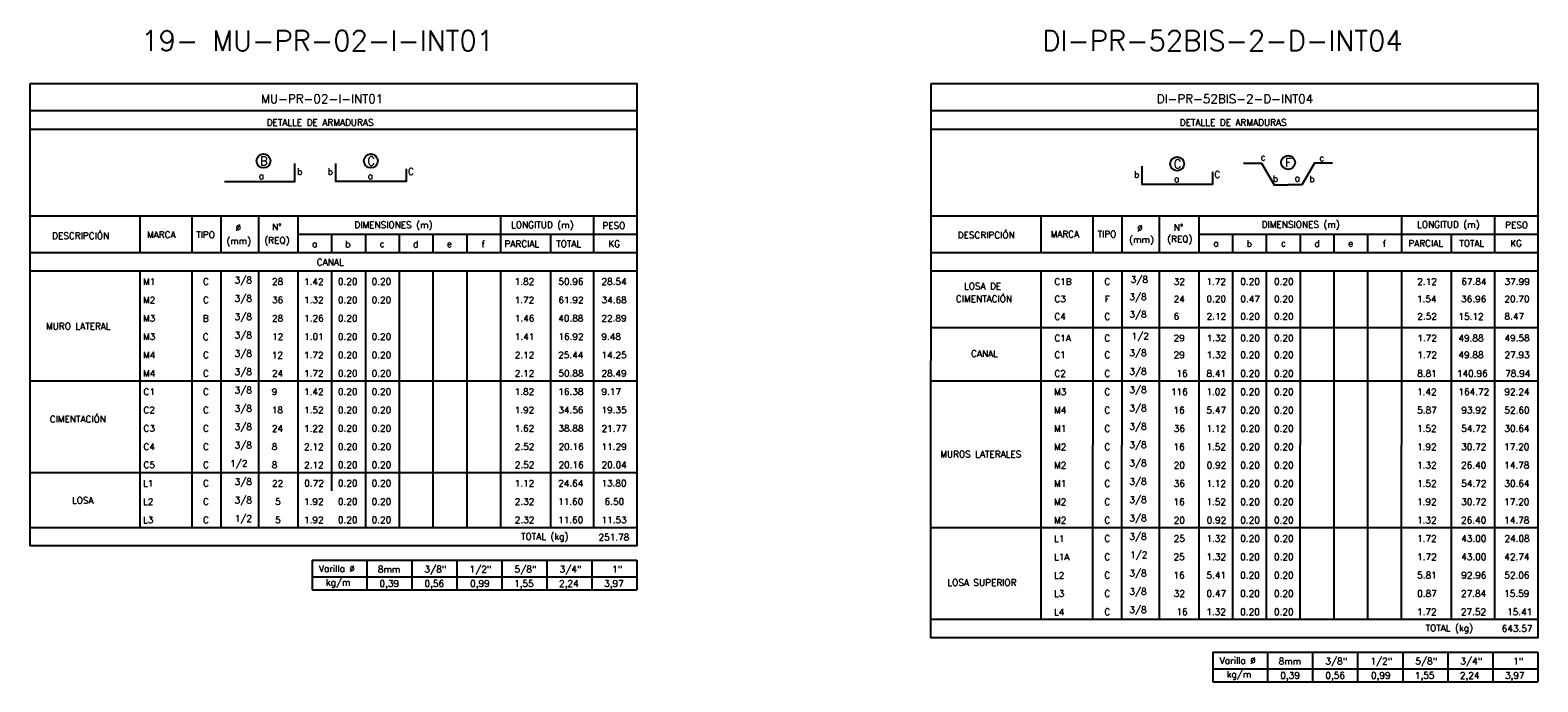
# Model space of a CAD drawing. Header units: metres. Extents: x -344 to 326, y 129 to 266.
# Tile 16 of 16: x 264 to 326, y 159 to 186. Entities that reach past the tile are written whole.
import ezdxf
from ezdxf.enums import TextEntityAlignment as Align

# ---------------------------------------------------------------- set-up
doc = ezdxf.new("R2010")
doc.units = ezdxf.units.M
for name, color, linetype in [('XREF-SE-CUADROS DE DESPIECE - HUAURA_PQT4$0$21', 3, 'Continuous'), ('XREF-SE-CUADROS DE DESPIECE - HUAURA_PQT4$0$21C', 3, 'Continuous'), ('XREF-SE-CUADROS DE DESPIECE - HUAURA_PQT4$0$23', 2, 'Continuous'), ('XREF-SE-CUADROS DE DESPIECE - HUAURA_PQT4$0$S-ANNO-TEXT', 7, 'Continuous'), ('XREF-SE-CUADROS DE DESPIECE - HUAURA_PQT4$0$S-LNWK-0006', 1, 'Continuous')]:
    doc.layers.add(name, color=color, linetype=linetype)
doc.styles.add('XREF-SE-CUADROS DE DESPIECE - HUAURA_PQT4$0$ROMANS-SP', font='romans.shx', dxfattribs={"width": 0.7})
doc.styles.add('XREF-SE-CUADROS DE DESPIECE - HUAURA_PQT4$0$TEGEPSA 100', font='romans.shx')

# ---------------------------------------------------------------- blocks, each defined once
blk = doc.blocks.new('XREF-SE-CUADROS DE DESPIECE - HUAURA_PQT4')
for p, q in [((351.699, 72.91), (351.699, 71.394)), ((368.676, 61.544), (368.676, 60.028))]:
    blk.add_line(p, q)
at = {"layer": 'XREF-SE-CUADROS DE DESPIECE - HUAURA_PQT4$0$21'}
for p, q in [((353.843, 72.91), (353.843, 71.394)), ((355.043, 72.91), (355.043, 71.394)), ((356.597, 72.91), (356.597, 71.394)), ((358.23, 72.91), (358.23, 71.394)), ((366.611, 72.91), (366.611, 71.394)), ((370.466, 72.91), (370.466, 71.394)), ((388.965, 72.91), (388.965, 71.394)), ((391.109, 72.91), (391.109, 71.394)), ((392.309, 72.91), (392.309, 71.394)), ((393.864, 72.91), (393.864, 71.394)), ((395.496, 72.91), (395.496, 71.394)), ((403.877, 72.91), (403.877, 71.394)), ((407.732, 72.91), (407.732, 71.394)), ((358.23, 72.148), (372.256, 72.148)), ((359.627, 72.148), (359.627, 71.394)), ((361.024, 72.148), (361.024, 71.394)), ((362.42, 72.148), (362.42, 71.394)), ((363.817, 72.148), (363.817, 71.394)), ((365.214, 72.148), (365.214, 71.394)), ((368.676, 72.148), (368.676, 71.394)), ((395.496, 72.148), (409.522, 72.148)), ((396.893, 72.148), (396.893, 71.394)), ((398.29, 72.148), (398.29, 71.394)), ((399.687, 72.148), (399.687, 71.394)), ((401.083, 72.148), (401.083, 71.394)), ((402.48, 72.148), (402.48, 71.394)), ((405.942, 72.148), (405.942, 71.394)), ((347.156, 71.394), (372.256, 71.394)), ((384.422, 71.394), (409.522, 71.394)), ((347.156, 70.64), (372.256, 70.64)), ((351.699, 70.64), (351.699, 60.028)), ((353.843, 70.64), (353.843, 60.028)), ((355.043, 70.64), (355.043, 60.028)), ((356.597, 70.64), (356.597, 60.028)), ((358.23, 70.64), (358.23, 60.028)), ((359.627, 70.64), (359.627, 61.544)), ((361.024, 70.64), (361.024, 60.028)), ((362.42, 70.64), (362.42, 60.028)), ((363.817, 70.64), (363.817, 60.028)), ((365.214, 70.64), (365.214, 60.028)), ((366.611, 70.64), (366.611, 60.028)), ((368.676, 70.64), (368.676, 61.544)), ((370.466, 70.64), (370.466, 60.028)), ((384.422, 70.64), (409.522, 70.64)), ((388.965, 70.64), (388.962, 56.227)), ((391.109, 70.64), (391.106, 56.227)), ((392.309, 70.64), (392.306, 56.227)), ((393.864, 70.64), (393.861, 56.227)), ((395.496, 70.64), (395.493, 56.227)), ((396.893, 70.64), (396.89, 56.227)), ((398.29, 70.64), (398.287, 56.227)), ((399.687, 70.64), (399.684, 56.227)), ((401.083, 70.64), (401.08, 56.227)), ((402.48, 70.64), (402.477, 56.227)), ((403.877, 70.64), (403.874, 56.227)), ((405.942, 70.64), (405.939, 56.227)), ((407.732, 70.64), (407.729, 56.227)), ((384.422, 68.288), (409.522, 68.288)), ((347.156, 66.09), (372.256, 66.09)), ((384.422, 66.086), (409.522, 66.086)), ((347.156, 62.303), (372.256, 62.303)), ((347.156, 60.028), (372.256, 60.028)), ((384.422, 60.019), (409.522, 60.019)), ((361.08, 58.67), (361.08, 57.442)), ((362.943, 58.67), (362.943, 57.442)), ((364.806, 58.67), (364.806, 57.442)), ((366.668, 58.67), (366.668, 57.442)), ((368.531, 58.67), (368.531, 57.442)), ((370.394, 58.67), (370.394, 57.442)), ((358.815, 57.982), (372.256, 57.982)), ((384.419, 56.227), (409.52, 56.227)), ((398.344, 54.87), (398.344, 53.642)), ((400.206, 54.87), (400.206, 53.642)), ((402.069, 54.87), (402.069, 53.642)), ((403.932, 54.87), (403.932, 53.642)), ((405.794, 54.87), (405.794, 53.642)), ((407.657, 54.87), (407.657, 53.642)), ((396.078, 54.182), (409.52, 54.182))]:
    blk.add_line(p, q, dxfattribs=at)
at = {"layer": 'XREF-SE-CUADROS DE DESPIECE - HUAURA_PQT4$0$21C'}
for centre in [(356.809, 75.177), (361.25, 75.177), (394.604, 75.056), (399.191, 75.115)]:
    blk.add_circle(centre, 0.288, dxfattribs=at)
at = {"layer": 'XREF-SE-CUADROS DE DESPIECE - HUAURA_PQT4$0$23'}
for p, q in [((347.156, 72.91), (372.256, 72.91)), ((384.422, 72.91), (409.522, 72.91)), ((358.815, 58.67), (358.815, 57.442)), ((358.815, 58.67), (372.256, 58.67)), ((358.815, 58.67), (358.815, 57.442)), ((372.256, 58.67), (372.256, 57.442)), ((358.815, 57.442), (372.256, 57.442)), ((396.078, 54.87), (396.078, 53.642)), ((396.078, 54.87), (409.52, 54.87)), ((396.078, 54.87), (396.078, 53.642)), ((409.52, 54.87), (409.52, 53.642)), ((396.078, 53.642), (409.52, 53.642))]:
    blk.add_line(p, q, dxfattribs=at)
for points in [[(347.156, 78.38), (372.256, 78.38), (372.256, 59.261), (347.156, 59.261)], [(384.422, 78.38), (409.522, 78.38), (409.52, 55.461), (384.419, 55.461)]]:
    blk.add_lwpolyline(points, close=True, dxfattribs=at)
for points in [[(372.256, 77.244), (347.156, 77.244)], [(409.522, 77.244), (384.422, 77.244)], [(372.256, 76.474), (347.156, 76.474)], [(409.522, 76.474), (384.422, 76.474)]]:
    blk.add_lwpolyline(points, dxfattribs=at)
at = {"layer": 'XREF-SE-CUADROS DE DESPIECE - HUAURA_PQT4$0$S-LNWK-0006'}
blk.add_lwpolyline([(355.189, 74.325), (358.098, 74.325), (358.098, 75.076)], dxfattribs=at)
for points in [[(362.708, 74.848), (362.708, 74.338, -0.414214), (362.695, 74.325), (359.799, 74.325), (359.799, 75.076)], [(396.062, 74.728), (396.062, 74.218, -0.414214), (396.049, 74.204), (393.153, 74.204), (393.153, 74.955)]]:
    blk.add_lwpolyline(points, format="xyb", dxfattribs=at)
at = {"layer": 'XREF-SE-CUADROS DE DESPIECE - HUAURA_PQT4$0$S-LNWK-0006', "flags": 128}
for points in [[(397.342, 75.086), (398.096, 75.086), (398.619, 74.191), (399.188, 74.191), (399.188, 74.191)], [(401.033, 75.086), (400.28, 75.086), (399.756, 74.191), (399.188, 74.191), (399.188, 74.191)]]:
    blk.add_lwpolyline(points, dxfattribs=at)
at = {"style": 'XREF-SE-CUADROS DE DESPIECE - HUAURA_PQT4$0$TEGEPSA 100'}
for s, p in [('Ø', (355.656, 72.286)), ('N°', (357.161, 72.313)), ('DIMENSIONES (m)', (360.568, 72.399)), ('LONGITUD (m)', (367.05, 72.399)), ('PESO', (370.826, 72.372)), ('Ø', (392.945, 72.267)), ('N°', (394.463, 72.29)), ('DIMENSIONES (m)', (398.097, 72.417)), ('LONGITUD (m)', (404.528, 72.417)), ('PESO', (408.168, 72.395)), ('DESCRIPCIÓN', (348.064, 71.95)), ('MARCA', (351.989, 71.995)), ('TIPO', (354.023, 71.992)), ('(mm)', (355.274, 71.733)), ('(REQ)', (356.841, 71.76)), ('a', (358.817, 71.616)), ('b', (360.188, 71.605)), ('c', (361.614, 71.616)), ('d', (362.995, 71.605)), ('e', (364.393, 71.616)), ('f', (365.83, 71.602)), ('PARCIAL', (366.777, 71.615)), ('TOTAL', (368.918, 71.615)), ('KG', (371.073, 71.615)), ('DESCRIPCIÓN', (385.524, 71.978)), ('MARCA', (389.366, 72.018)), ('TIPO', (391.31, 72.018)), ('(mm)', (392.618, 71.792)), ('(REQ)', (394.189, 71.815)), ('a', (396.099, 71.638)), ('b', (397.474, 71.628)), ('c', (398.896, 71.638)), ('d', (400.279, 71.629)), ('e', (401.676, 71.638)), ('f', (403.108, 71.626)), ('PARCIAL', (404.166, 71.637)), ('TOTAL', (406.277, 71.637)), ('KG', (408.38, 71.637)), ('M1', (351.825, 70.05)), ('C', (354.306, 70.053)), (' 3/8', (355.427, 70.117)), ('28', (357.159, 70.054)), ('1.42', (358.482, 70.051)), ('0.20', (359.886, 70.054)), ('0.20', (361.282, 70.054)), ('1.82', (367.197, 70.054)), ('50.96', (369.004, 70.054)), ('28.54', (370.79, 70.054)), ('LOSA DE', (385.785, 69.865)), ('C1B', (389.524, 70.052)), ('C', (391.592, 70.052)), ('3/8', (392.683, 70.137)), ('32', (394.462, 70.053)), ('1.72', (395.811, 70.053)), ('0.20', (397.214, 70.053)), ('0.20', (398.611, 70.053)), ('2.12', (404.533, 70.053)), ('67.84', (406.356, 70.053)), ('37.99', (408.147, 70.053)), ('M2', (351.825, 69.292)), ('C', (354.306, 69.295)), (' 3/8', (355.427, 69.359)), ('36', (357.16, 69.295)), ('1.32', (358.482, 69.295)), ('0.20', (359.886, 69.295)), ('0.20', (361.282, 69.295)), ('1.72', (367.197, 69.293)), ('61.92', (369.007, 69.295)), ('34.68', (370.794, 69.295)), ('CIMENTACIÓN', (385.448, 69.339)), ('C3', (389.524, 69.336)), ('F', (391.603, 69.333)), (' 3/8', (392.441, 69.42)), ('24', (394.459, 69.333)), ('0.20', (395.817, 69.336)), ('0.47', (397.217, 69.336)), ('0.20', (398.611, 69.336)), ('1.54', (404.521, 69.336)), ('36.96', (406.35, 69.336)), ('20.70', (408.138, 69.336)), ('M3', (351.825, 68.537)), ('B', (354.298, 68.532)), (' 3/8', (355.427, 68.6)), ('28', (357.16, 68.537)), ('1.26', (358.49, 68.537)), ('0.20', (359.886, 68.537)), ('1.46', (367.205, 68.537)), ('40.88', (369.002, 68.537)), ('22.89', (370.788, 68.537)), ('C4', (389.524, 68.615)), ('C', (391.592, 68.615)), (' 3/8', (392.441, 68.7)), ('6', (394.455, 68.616)), ('2.12', (395.821, 68.616)), ('0.20', (397.214, 68.616)), ('0.20', (398.611, 68.616)), ('2.52', (404.536, 68.616)), ('15.12', (406.238, 68.613)), ('8.47', (408.144, 68.616)), ('MURO LATERAL', (347.811, 68.208)), ('M3', (351.825, 67.779)), ('C', (354.298, 67.774)), (' 3/8', (355.427, 67.842)), ('12', (357.164, 67.779)), ('1.01', (358.49, 67.779)), ('0.20', (359.886, 67.779)), ('0.20', (361.282, 67.779)), ('1.41', (367.205, 67.779)), ('16.92', (369.007, 67.779)), ('9.48', (370.784, 67.779)), ('C1A', (389.524, 67.72)), ('C', (391.592, 67.72)), ('1/2', (392.715, 67.806)), ('29', (394.455, 67.721)), ('1.32', (395.821, 67.721)), ('0.20', (397.214, 67.721)), ('0.20', (398.611, 67.721)), ('1.72', (404.536, 67.721)), ('49.88', (406.238, 67.719)), ('49.58', (408.144, 67.721)), (' 3/8', (355.427, 67.084)), (' 3/8', (392.441, 67.11)), ('M4', (351.825, 67.017)), ('C', (354.306, 67.02)), ('12', (357.155, 67.016)), ('1.72', (358.482, 67.018)), ('0.20', (359.886, 67.02)), ('0.20', (361.282, 67.02)), ('2.12', (367.204, 67.018)), ('25.44', (368.999, 67.02)), ('14.25', (370.79, 67.02)), ('CANAL', (386.078, 67.077)), ('C1', (389.524, 67.025)), ('C', (391.592, 67.025)), ('29', (394.455, 67.025)), ('1.32', (395.821, 67.025)), ('0.20', (397.214, 67.025)), ('0.20', (398.611, 67.025)), ('1.72', (404.536, 67.025)), ('49.88', (406.238, 67.023)), ('27.93', (408.144, 67.025)), ('M4', (351.825, 66.259)), ('C', (354.306, 66.261)), (' 3/8', (355.427, 66.325)), ('24', (357.157, 66.262)), ('1.72', (358.482, 66.26)), ('0.20', (359.886, 66.262)), ('0.20', (361.282, 66.262)), ('2.12', (367.204, 66.26)), ('50.88', (369.009, 66.262)), ('28.49', (370.79, 66.262)), ('C2', (389.524, 66.256)), ('C', (391.592, 66.256)), (' 3/8', (392.441, 66.341)), ('16', (394.569, 66.257)), ('8.41', (395.818, 66.255)), ('0.20', (397.214, 66.257)), ('0.20', (398.611, 66.257)), ('8.81', (404.533, 66.257)), ('140.96', (406.176, 66.257)), ('78.94', (408.171, 66.257)), ('C1', (351.843, 65.503)), ('C', (354.306, 65.503)), (' 3/8', (355.427, 65.567)), ('9', (357.152, 65.504)), ('1.42', (358.482, 65.501)), ('0.20', (359.886, 65.504)), ('0.20', (361.282, 65.504)), ('1.82', (367.197, 65.504)), ('16.38', (369.003, 65.504)), ('9.17', (370.79, 65.504)), ('M3', (389.508, 65.499)), ('C', (391.592, 65.498)), (' 3/8', (392.441, 65.583)), ('116', (394.347, 65.499)), ('1.02', (395.811, 65.499)), ('0.20', (397.214, 65.499)), ('0.20', (398.611, 65.499)), ('1.42', (404.526, 65.497)), ('164.72', (406.238, 65.499)), ('92.24', (408.14, 65.499)), ('C2', (351.843, 64.745)), ('C', (354.306, 64.745)), (' 3/8', (355.427, 64.809)), ('18', (357.152, 64.745)), ('1.52', (358.482, 64.745)), ('0.20', (359.886, 64.745)), ('0.20', (361.282, 64.745)), ('1.92', (367.197, 64.745)), ('34.56', (369.003, 64.745)), ('19.35', (370.79, 64.745)), ('M4', (389.508, 64.738)), ('C', (391.592, 64.74)), (' 3/8', (392.441, 64.825)), ('16', (394.455, 64.74)), ('5.47', (395.817, 64.74)), ('0.20', (397.214, 64.74)), ('0.20', (398.611, 64.74)), ('5.87', (404.532, 64.74)), ('93.92', (406.356, 64.74)), ('52.60', (408.139, 64.74)), ('CIMENTACIÓN', (347.966, 64.371)), ('C3', (351.843, 63.987)), ('C', (354.306, 63.986)), (' 3/8', (355.427, 64.05)), ('24', (357.156, 63.984)), ('1.22', (358.482, 63.984)), ('0.20', (359.886, 63.987)), ('0.20', (361.282, 63.987)), ('1.62', (367.197, 63.987)), ('38.88', (369.004, 63.987)), ('21.77', (370.794, 63.984)), ('M1', (389.508, 63.979)), ('C', (391.592, 63.981)), (' 3/8', (392.441, 64.066)), ('36', (394.462, 63.982)), ('1.12', (395.811, 63.98)), ('0.20', (397.214, 63.982)), ('0.20', (398.611, 63.982)), ('1.52', (404.526, 63.982)), ('54.72', (406.354, 63.982)), ('30.64', (408.138, 63.982)), ('C4', (351.843, 63.228)), ('C', (354.306, 63.228)), (' 3/8', (355.427, 63.292)), ('8', (357.151, 63.229)), ('2.12', (358.489, 63.226)), ('0.20', (359.886, 63.229)), ('0.20', (361.282, 63.229)), ('2.52', (367.204, 63.229)), ('20.16', (369.014, 63.229)), ('11.29', (370.793, 63.229)), ('MUROS LATERALES', (384.802, 62.918)), ('M2', (389.508, 63.221)), ('C', (391.592, 63.223)), (' 3/8', (392.441, 63.308)), ('16', (394.455, 63.224)), ('1.52', (395.811, 63.224)), ('0.20', (397.214, 63.224)), ('0.20', (398.611, 63.224)), ('1.92', (404.526, 63.224)), ('30.72', (406.354, 63.224)), ('17.20', (408.132, 63.224)), ('C5', (351.843, 62.474)), ('C', (354.306, 62.474)), ('1/2', (355.427, 62.538)), ('8', (357.151, 62.475)), ('2.12', (358.489, 62.472)), ('0.20', (359.886, 62.475)), ('0.20', (361.282, 62.475)), ('2.52', (367.204, 62.475)), ('20.16', (369.014, 62.475)), ('20.04', (370.793, 62.475)), ('M2', (389.508, 62.463)), ('C', (391.592, 62.465)), (' 3/8', (392.441, 62.55)), ('20', (394.46, 62.465)), ('0.92', (395.822, 62.465)), ('0.20', (397.214, 62.465)), ('0.20', (398.611, 62.465)), ('1.32', (404.526, 62.465)), ('26.40', (406.348, 62.465)), ('14.78', (408.133, 62.465)), ('L1', (351.825, 61.712)), ('C', (354.306, 61.715)), (' 3/8', (355.427, 61.78)), ('22', (357.162, 61.712)), ('0.72', (358.494, 61.716)), ('0.20', (359.886, 61.716)), ('0.20', (361.282, 61.716)), ('1.12', (367.197, 61.714)), ('24.64', (368.999, 61.716)), ('13.80', (370.784, 61.716)), ('M1', (389.508, 61.704)), ('C', (391.592, 61.706)), (' 3/8', (392.441, 61.791)), ('36', (394.462, 61.707)), ('1.12', (395.811, 61.705)), ('0.20', (397.214, 61.707)), ('0.20', (398.611, 61.707)), ('1.52', (404.526, 61.707)), ('54.72', (406.354, 61.707)), ('30.64', (408.138, 61.707)), ('LOSA', (348.885, 61.009)), ('L2', (351.825, 60.953)), ('C', (354.306, 60.957)), (' 3/8', (355.427, 61.021)), ('5', (357.29, 60.958)), ('1.92', (358.482, 60.958)), ('0.20', (359.886, 60.958)), ('0.20', (361.282, 60.958)), ('2.32', (367.204, 60.958)), ('11.60', (368.994, 60.958)), ('6.50', (370.917, 60.958)), ('M2', (389.508, 60.946)), ('C', (391.592, 60.948)), (' 3/8', (392.441, 61.033)), ('16', (394.455, 60.949)), ('1.52', (395.811, 60.949)), ('0.20', (397.214, 60.949)), ('0.20', (398.611, 60.949)), ('1.92', (404.526, 60.949)), ('30.72', (406.354, 60.949)), ('17.20', (408.132, 60.949)), (' 1/2', (355.431, 60.263)), (' 3/8', (392.441, 60.275)), ('L3', (351.825, 60.2)), ('C', (354.306, 60.199)), ('5', (357.29, 60.2)), ('1.92', (358.482, 60.2)), ('0.20', (359.886, 60.2)), ('0.20', (361.282, 60.2)), ('2.32', (367.204, 60.2)), ('11.60', (368.994, 60.2)), ('11.53', (370.79, 60.2)), ('M2', (389.508, 60.188)), ('C', (391.592, 60.19)), ('20', (394.46, 60.19)), ('0.92', (395.822, 60.19)), ('0.20', (397.214, 60.19)), ('0.20', (398.611, 60.19)), ('1.32', (404.526, 60.19)), ('26.40', (406.348, 60.19)), ('14.78', (408.133, 60.19)), ('L1', (389.508, 59.428)), ('C', (391.592, 59.431)), (' 3/8', (392.441, 59.516)), ('25', (394.46, 59.432)), ('1.32', (395.811, 59.432)), ('0.20', (397.214, 59.432)), ('0.20', (398.611, 59.432)), ('1.72', (404.526, 59.43)), ('43.00', (406.353, 59.432)), ('24.08', (408.144, 59.432)), ('L1A', (389.506, 58.67)), ('C', (391.589, 58.673)), ('1/2', (392.654, 58.758)), ('25', (394.452, 58.674)), ('1.32', (395.816, 58.674)), ('0.20', (397.211, 58.674)), ('0.20', (398.608, 58.674)), ('1.72', (404.531, 58.674)), ('43.00', (406.353, 58.674)), ('42.74', (408.135, 58.674)), ('L2', (389.506, 57.911)), ('C', (391.589, 57.915)), (' 3/8', (392.438, 58)), ('16', (394.452, 57.915)), ('5.41', (395.816, 57.915)), ('0.20', (397.211, 57.915)), ('0.20', (398.608, 57.915)), ('5.81', (404.531, 57.915)), ('92.96', (406.353, 57.915)), ('52.06', (408.135, 57.915)), ('LOSA SUPERIOR', (385.097, 57.61)), ('L3', (389.506, 57.157)), ('C', (391.589, 57.156)), (' 3/8', (392.438, 57.241)), ('32', (394.463, 57.157)), ('0.47', (395.817, 57.157)), ('0.20', (397.211, 57.157)), ('0.20', (398.608, 57.157)), ('0.87', (404.532, 57.157)), ('27.84', (406.344, 57.157)), ('15.59', (408.132, 57.157)), (' 3/8', (392.438, 56.483)), ('L4', (389.506, 56.396)), ('C', (391.589, 56.398)), ('16', (394.569, 56.399)), ('1.32', (395.808, 56.399)), ('0.20', (397.211, 56.399)), ('0.20', (398.608, 56.399)), ('1.72', (404.523, 56.397)), ('27.52', (406.34, 56.399)), ('15.41', (408.249, 56.397))]:
    blk.add_text(s, height=0.27, dxfattribs=at).set_placement(p)
at = {"layer": 'Defpoints', "style": 'XREF-SE-CUADROS DE DESPIECE - HUAURA_PQT4$0$ROMANS-SP'}
for s, p in [('19- MU-PR-02-I-INT01', (351.756, 79.735)), ('DI-PR-52BIS-2-D-INT04', (389.022, 79.735))]:
    blk.add_text(s, height=0.83433, dxfattribs=at).set_placement(p)
at = {"layer": 'XREF-SE-CUADROS DE DESPIECE - HUAURA_PQT4$0$23', "style": 'XREF-SE-CUADROS DE DESPIECE - HUAURA_PQT4$0$TEGEPSA 100'}
for s, p in [('CANAL', (359.013, 70.861)), ('TOTAL (kg)', (367.464, 59.517)), ('251.78', (370.667, 59.488)), ('TOTAL (kg)', (404.88, 55.735)), ('643.57', (408.029, 55.71))]:
    blk.add_text(s, height=0.27, dxfattribs=at).set_placement(p)
at = {"layer": 'XREF-SE-CUADROS DE DESPIECE - HUAURA_PQT4$0$S-ANNO-TEXT', "color": 4, "style": 'XREF-SE-CUADROS DE DESPIECE - HUAURA_PQT4$0$TEGEPSA 100'}
for s, p in [('MU-PR-02-I-INT01', (356.699, 77.564)), ('DI-PR-52BIS-2-D-INT04', (393.755, 77.564))]:
    blk.add_text(s, height=0.36233, dxfattribs=at).set_placement(p)
at = {"layer": 'XREF-SE-CUADROS DE DESPIECE - HUAURA_PQT4$0$S-ANNO-TEXT', "style": 'XREF-SE-CUADROS DE DESPIECE - HUAURA_PQT4$0$TEGEPSA 100'}
for s, height, p in [('DETALLE DE ARMADURAS', 0.27006, (356.939, 76.635)), ('DETALLE DE ARMADURAS', 0.27006, (394.71, 76.635)), ('Varilla %%C', 0.27, (359.1, 58.187)), ('8mm', 0.27, (361.54, 58.162)), ('3/8"', 0.27, (363.468, 58.162)), ('1/2"', 0.27, (365.331, 58.162)), ('5/8"', 0.27, (367.193, 58.162)), ('3/4"', 0.27, (369.056, 58.162)), ('1"', 0.27, (371.235, 58.162)), ('kg/m', 0.27, (359.386, 57.617)), ('0,39', 0.27, (361.607, 57.572)), ('0,56', 0.27, (363.469, 57.572)), ('0,99', 0.27, (365.355, 57.572)), ('1,55', 0.27, (367.172, 57.572)), ('2,24', 0.27, (369.035, 57.572)), ('3,97', 0.27, (370.898, 57.572)), ('Varilla %%C', 0.27, (396.363, 54.387)), ('8mm', 0.27, (398.803, 54.362)), ('3/8"', 0.27, (400.731, 54.362)), ('1/2"', 0.27, (402.594, 54.362)), ('5/8"', 0.27, (404.457, 54.362)), ('3/4"', 0.27, (406.319, 54.362)), ('1"', 0.27, (408.498, 54.362)), ('kg/m', 0.27, (396.65, 53.817)), ('0,39', 0.27, (398.87, 53.772)), ('0,56', 0.27, (400.733, 53.772)), ('0,99', 0.27, (402.618, 53.772)), ('1,55', 0.27, (404.435, 53.772)), ('2,24', 0.27, (406.298, 53.772)), ('3,97', 0.27, (408.161, 53.772))]:
    blk.add_text(s, height=height, dxfattribs=at).set_placement(p)
for s, height, p in [('B', 0.362, (356.822, 74.995)), ('C', 0.362, (361.264, 74.995)), ('C', 0.362, (394.618, 74.875)), ('F', 0.362, (399.205, 74.933)), ('a', 0.27, (356.715, 74.424)), ('a', 0.27, (361.228, 74.424)), ('a', 0.27, (394.582, 74.304)), ('a', 0.27, (399.573, 74.333))]:
    blk.add_text(s, height=height, dxfattribs=at).set_placement(p, align=Align.CENTER)
for s, p in [('b', (358.419, 74.604)), ('b', (359.683, 74.604)), ('C', (363.03, 74.604)), ('c', (398.264, 75.199)), ('c', (400.688, 75.167)), ('b', (393.037, 74.483)), ('C', (396.384, 74.483)), ('b', (398.778, 74.309)), ('b', (400.291, 74.295))]:
    blk.add_text(s, height=0.27, dxfattribs=at).set_placement(p, align=Align.RIGHT)

msp = doc.modelspace()

# ---------------------------------------------------------------- block references
msp.add_blockref('XREF-SE-CUADROS DE DESPIECE - HUAURA_PQT4', (-83.359, 105.83))

doc.saveas('drawing.dxf')
